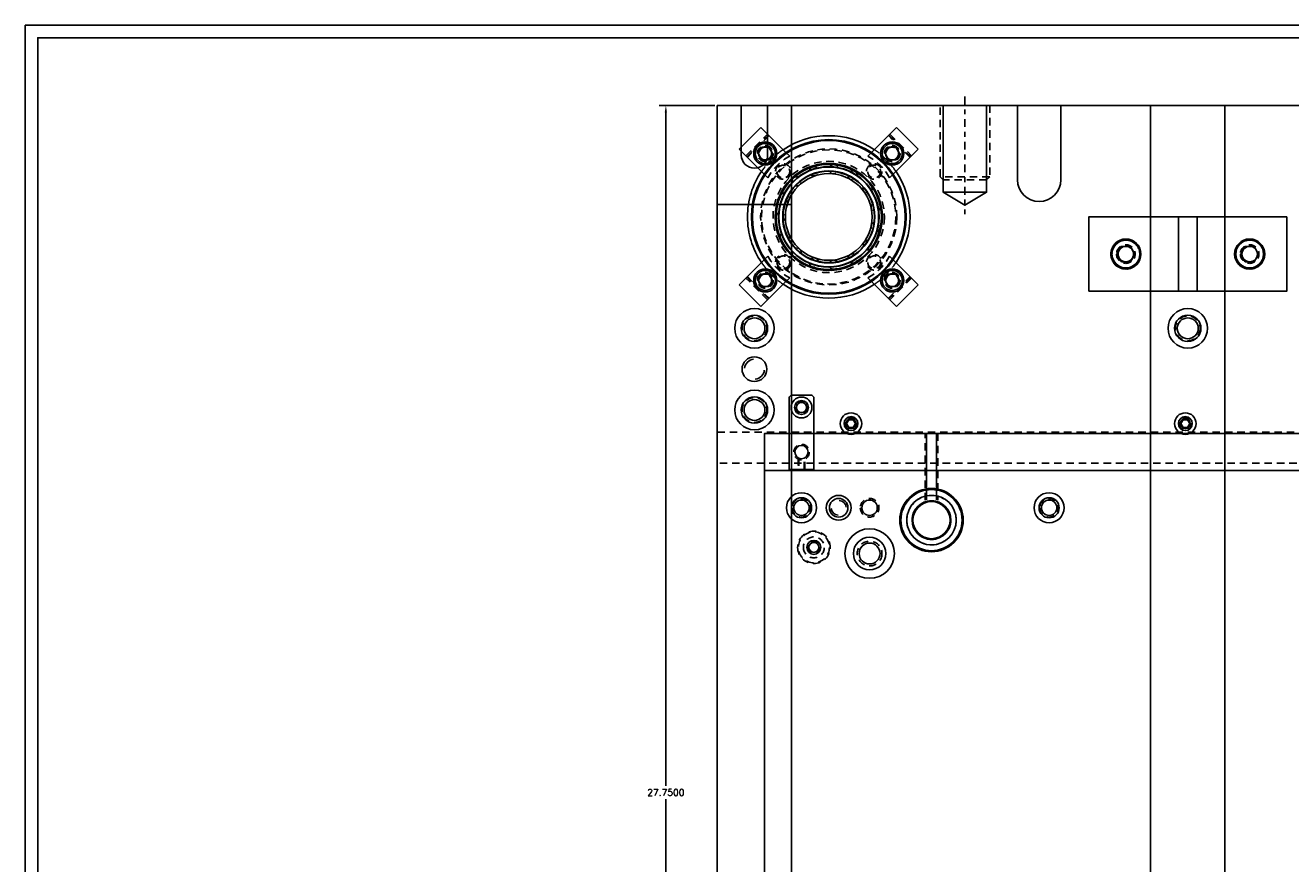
# Model space of a CAD drawing. Header units: inches. Extents: x -59 to 40, y -86 to 20.
# Tile 40 of 75: x -8 to 18, y -33 to -16. Entities that reach past the tile are written whole.
import ezdxf

# ---------------------------------------------------------------- set-up
doc = ezdxf.new("R2010")
doc.units = ezdxf.units.IN
doc.header["$MEASUREMENT"] = 0
doc.linetypes.add('CENTER', pattern=[0.249, 0.156, -0.031, 0.031, -0.031])
doc.linetypes.add('HIDDEN', pattern=[0.225, 0.15, -0.075])
for name, color, linetype in [('DBU-M-S', 7, 'Continuous'), ('DIE-M-H', 4, 'HIDDEN'), ('DIE-M-S', 7, 'Continuous'), ('DIN-M-H', 4, 'HIDDEN'), ('DIN-M-S', 7, 'Continuous'), ('DSS-M-C', 3, 'CENTER'), ('DSS-M-D', 2, 'Continuous'), ('DSS-M-H', 4, 'HIDDEN'), ('DSS-M-S', 7, 'Continuous'), ('DST-M-c', 3, 'CENTER'), ('DST-M-H', 4, 'HIDDEN'), ('DST-M-S', 7, 'Continuous'), ('MFB-M-S', 7, 'Continuous'), ('PAD-M-H', 4, 'HIDDEN'), ('PAD-M-S', 7, 'Continuous'), ('PBU-M-S', 7, 'Continuous'), ('PUN-M-H', 4, 'HIDDEN'), ('PUN-M-S', 7, 'Continuous'), ('ST1-M-H', 4, 'HIDDEN'), ('ST1-M-S', 7, 'Continuous'), ('SVA-M-S', 7, 'Continuous'), ('SVB-M-S', 7, 'Continuous'), ('SVD-M-S', 7, 'Continuous'), ('SVE-M-S', 7, 'Continuous'), ('SVF-M-S', 7, 'Continuous')]:
    doc.layers.add(name, color=color, linetype=linetype)
doc.styles.get("Standard").update_dxf_attribs({"font": 'txt.shx'})
doc.dimstyles.new('STANDARD$0', dxfattribs={"dimtxt": 0.156, "dimasz": 0.18, "dimexe": 0.18, "dimexo": 0.0625, "dimgap": 0.07, "dimtad": 0, "dimtih": 1, "dimtoh": 1, "dimdec": 4, "dimzin": 4, "dimdsep": 46, "dimtxsty": 'Standard', "dimcen": 0.09, "dimclrd": 2, "dimclre": 2, "dimclrt": 2, "dimadec": 4, "dimazin": 0, "dimtfac": 1, "dimtdec": 4, "dimtofl": 0, "dimtmove": 0, "dimatfit": 3, "dimfxl": 0, "dimtolj": 1, "dimtzin": 0, "dimarcsym": 0})

# ---------------------------------------------------------------- blocks, each defined once
blk = doc.blocks.new('dm103667')
at = {"layer": 'DSS-M-S'}
blk.add_lwpolyline([(-0.09, 0.156), (-0.18, 0), (-0.09, -0.156), (0.09, -0.156), (0.18, 0), (0.09, 0.156)], close=True, dxfattribs=at)
for radius in [0.304, 0.281]:
    blk.add_circle((0, 0), radius, dxfattribs=at)
blk = doc.blocks.new('dm103666')
at = {"layer": 'DSS-M-H'}
blk.add_circle((0, 0), 0.188, dxfattribs=at)
at = {"layer": 'DSS-M-S'}
blk.add_circle((0, 0), 0.156, dxfattribs=at)
blk = doc.blocks.new('dm108265')
at = {"layer": 'DST-M-H'}
for radius in [0.156, 0.129]:
    blk.add_circle((0, 0), radius, dxfattribs=at)
blk = doc.blocks.new('dm108272')
at = {"layer": 'DST-M-H'}
for radius in [0.304, 0.281, 0.188]:
    blk.add_circle((0, 0), radius, dxfattribs=at)
at = {"layer": 'DST-M-S'}
blk.add_circle((0, 0), 0.156, dxfattribs=at)
blk = doc.blocks.new('dm100018')
at = {"layer": 'DIE-M-S'}
for radius in [0.304, 0.203]:
    blk.add_circle((0, 0), radius, dxfattribs=at)
blk = doc.blocks.new('dm100019')
at = {"layer": 'DIE-M-S'}
blk.add_circle((0, 0), 0.188, dxfattribs=at)
for start, end in [(95, 175), (275, 355)]:
    blk.add_arc((0, 0), 0.15, start, end, dxfattribs=at)
blk = doc.blocks.new('dm100020')
at = {"layer": 'DIE-M-H'}
blk.add_circle((0, 0), 0.188, dxfattribs=at)
at = {"layer": 'DIE-M-S'}
blk.add_circle((0, 0), 0.156, dxfattribs=at)
blk = doc.blocks.new('dm101579')
at = {"layer": 'DIE-M-S'}
blk.add_circle((0, 0), 0.376, dxfattribs=at)
blk = doc.blocks.new('dm108273')
at = {"layer": 'DSS-M-H'}
blk.add_circle((0, 0), 0.188, dxfattribs=at)
at = {"layer": 'DSS-M-S'}
blk.add_circle((0, 0), 0.156, dxfattribs=at)
blk = doc.blocks.new('dm108274')
at = {"layer": 'DSS-M-S'}
blk.add_circle((0, 0), 0.188, dxfattribs=at)
for start, end in [(95, 175), (275, 355)]:
    blk.add_arc((0, 0), 0.15, start, end, dxfattribs=at)
blk = doc.blocks.new('dm108276')
at = {"layer": 'DBU-M-S'}
blk.add_circle((0, 0), 0.203, dxfattribs=at)
blk = doc.blocks.new('dm108277')
at = {"layer": 'DBU-M-S'}
blk.add_circle((0, 0), 0.188, dxfattribs=at)
for start, end in [(95, 175), (275, 355)]:
    blk.add_arc((0, 0), 0.15, start, end, dxfattribs=at)
blk = doc.blocks.new('dm108333')
at = {"layer": 'DBU-M-S'}
blk.add_circle((0, 0), 0.391, dxfattribs=at)
blk = doc.blocks.new('dm100041')
at = {"layer": 'DST-M-S'}
for radius in [0.304, 0.203]:
    blk.add_circle((0, 0), radius, dxfattribs=at)
blk = doc.blocks.new('dm100042')
at = {"layer": 'DST-M-S'}
blk.add_circle((0, 0), 0.188, dxfattribs=at)
for start, end in [(95, 175), (275, 355)]:
    blk.add_arc((0, 0), 0.15, start, end, dxfattribs=at)
blk = doc.blocks.new('dm100026')
at = {"layer": 'PAD-M-S'}
blk.add_circle((0, 0), 0.188, dxfattribs=at)
for start, end in [(95, 175), (275, 355)]:
    blk.add_arc((0, 0), 0.15, start, end, dxfattribs=at)
blk = doc.blocks.new('dm101690')
at = {"layer": 'ST1-M-S'}
blk.add_circle((0, 0), 0.25, dxfattribs=at)
blk = doc.blocks.new('dm108299')
at = {"layer": 'PAD-M-H'}
blk.add_circle((0, 0), 0.188, dxfattribs=at)
at = {"layer": 'PAD-M-S'}
blk.add_circle((0, 0), 0.156, dxfattribs=at)
blk = doc.blocks.new('dm108300')
at = {"layer": 'PBU-M-S'}
blk.add_circle((0, 0), 0.203, dxfattribs=at)
blk = doc.blocks.new('dm108301')
at = {"layer": 'PBU-M-S'}
blk.add_circle((0, 0), 0.188, dxfattribs=at)
for start, end in [(95, 175), (275, 355)]:
    blk.add_arc((0, 0), 0.15, start, end, dxfattribs=at)
blk = doc.blocks.new('dm108302')
at = {"layer": 'ST1-M-S'}
blk.add_circle((0, 0), 0.375, dxfattribs=at)
blk = doc.blocks.new('dm101583')
at = {"layer": 'PAD-M-S'}
for radius in [0.64, 0.5]:
    blk.add_circle((0, 0), radius, dxfattribs=at)
blk = doc.blocks.new('dm101582')
at = {"layer": 'ST1-M-S'}
blk.add_circle((0, 0), 0.375, dxfattribs=at)
blk = doc.blocks.new('dm101584')
at = {"layer": 'PUN-M-H'}
blk.add_circle((0, 0), 0.5, dxfattribs=at)
at = {"layer": 'PUN-M-S'}
blk.add_circle((0, 0), 0.617, dxfattribs=at)
blk = doc.blocks.new('dm101585')
at = {"layer": 'PUN-M-S'}
blk.add_circle((0, 0), 0.376, dxfattribs=at)
blk = doc.blocks.new('dm101693')
at = {"layer": 'DST-M-S'}
blk.add_circle((0, 0), 0.391, dxfattribs=at)
blk = doc.blocks.new('dm101586')
at = {"layer": 'ST1-M-H'}
blk.add_circle((0, 0), 0.25, dxfattribs=at)
at = {"layer": 'ST1-M-S'}
blk.add_circle((0, 0), 0.211, dxfattribs=at)
blk = doc.blocks.new('dm101587')
at = {"layer": 'PAD-M-S'}
blk.add_circle((0, 0), 0.328, dxfattribs=at)
blk = doc.blocks.new('dm101588')
at = {"layer": 'DST-M-S'}
for radius in [0.5, 0.328]:
    blk.add_circle((0, 0), radius, dxfattribs=at)
blk = doc.blocks.new('dm100110')
at = {"layer": 'PUN-M-H'}
blk.add_circle((0, 0), 0.211, dxfattribs=at)
at = {"layer": 'PUN-M-S'}
blk.add_circle((0, 0), 0.141, dxfattribs=at)
blk = doc.blocks.new('dm100108')
at = {"layer": 'ST1-M-H'}
blk.add_circle((0, 0), 0.328, dxfattribs=at)
blk = doc.blocks.new('dm100109')
at = {"layer": 'ST1-M-H'}
blk.add_circle((0, 0), 0.125, dxfattribs=at)
at = {"layer": 'ST1-M-S'}
blk.add_circle((0, 0), 0.101, dxfattribs=at)
blk = doc.blocks.new('dm108470')
at = {"layer": 'PBU-M-S'}
blk.add_circle((0, 0), 0.328, dxfattribs=at)
blk = doc.blocks.new('dm108429')
at = {"layer": 'DSS-M-H'}
blk.add_circle((0, 0), 0.125, dxfattribs=at)
at = {"layer": 'DSS-M-S'}
blk.add_circle((0, 0), 0.101, dxfattribs=at)
blk = doc.blocks.new('dm108432')
at = {"layer": 'MFB-M-S'}
blk.add_lwpolyline([(-0.045, 0.078), (-0.09, 0), (-0.045, -0.078), (0.045, -0.078), (0.09, 0), (0.045, 0.078)], close=True, dxfattribs=at)
blk.add_circle((0, 0), 0.218, dxfattribs=at)
blk = doc.blocks.new('dm108434')
at = {"layer": 'DIN-M-H'}
blk.add_circle((0, 0), 0.157, dxfattribs=at)
at = {"layer": 'DIN-M-S'}
blk.add_circle((0, 0), 0.134, dxfattribs=at)
blk = doc.blocks.new('dm108435')
at = {"layer": 'DSS-M-H'}
blk.add_circle((0, 0), 0.125, dxfattribs=at)
at = {"layer": 'DSS-M-S'}
blk.add_circle((0, 0), 0.101, dxfattribs=at)
blk = doc.blocks.new('dm108436')
at = {"layer": 'DIN-M-S'}
for radius in [0.211, 0.141]:
    blk.add_circle((0, 0), radius, dxfattribs=at)
blk = doc.blocks.new('dm108305')
at = {"layer": 'DSS-M-H'}
blk.add_circle((0, 0), 0.25, dxfattribs=at)
at = {"layer": 'DSS-M-S'}
blk.add_circle((0, 0), 0.211, dxfattribs=at)
blk = doc.blocks.new('dm107956')
at = {"layer": 'DSS-M-S'}
blk.add_circle((0, 0), 0.25, dxfattribs=at)
for start, end in [(95, 175), (275, 355)]:
    blk.add_arc((0, 0), 0.2, start, end, dxfattribs=at)
blk = doc.blocks.new('dm107955')
at = {"layer": 'DSS-M-H'}
blk.add_circle((0, 0), 0.25, dxfattribs=at)
at = {"layer": 'DSS-M-S'}
blk.add_circle((0, 0), 0.211, dxfattribs=at)
blk = doc.blocks.new('dm108289')
at = {"layer": 'DSS-M-S'}
for radius in [0.399, 0.266]:
    blk.add_circle((0, 0), radius, dxfattribs=at)
blk = doc.blocks.new('dm108486')
at = {"layer": 'DSS-M-S'}
blk.add_circle((0, 0), 0.25, dxfattribs=at)
for start, end in [(95, 175), (275, 355)]:
    blk.add_arc((0, 0), 0.2, start, end, dxfattribs=at)
blk = doc.blocks.new('*D307')
at = {"layer": 'DEFPOINTS', "color": 0, "transparency": 16777216}
for p in [(6.242, -17.899), (5.203, -45.649), (6.242, -45.649)]:
    blk.add_point(p, dxfattribs=at)
at = {"layer": 'DSS-M-D', "color": 0, "lineweight": -2, "transparency": 16777216}
for p, q in [((6.195, -17.899), (5.068, -17.899)), ((5.203, -18.034), (5.203, -31.639)), ((5.203, -45.514), (5.203, -31.909)), ((6.195, -45.649), (5.068, -45.649))]:
    blk.add_line(p, q, dxfattribs=at)
at = {"layer": 'DSS-M-D', "color": 0, "transparency": 16777216}
for points in [[(5.18, -18.034), (5.225, -18.034), (5.203, -17.899)], [(5.18, -45.514), (5.225, -45.514), (5.203, -45.649)]]:
    blk.add_solid(points, dxfattribs=at)
at = {"layer": 'DSS-M-D', "color": 0, "transparency": 16777216, "insert": (5.203, -31.774), "char_height": 0.135, "attachment_point": 5}
blk.add_mtext('\\A1;27.7500', dxfattribs=at)

msp = doc.modelspace()

# ---------------------------------------------------------------- linework, layer by layer
at = {"layer": 'DBU-M-S'}
msp.add_lwpolyline([(7.19194, -38.27356), (24.1919, -38.27356), (24.1919, -25.27356), (7.19194, -25.27356)], close=True, dxfattribs=at)
at = {"layer": 'DIE-M-S'}
msp.add_lwpolyline([(7.19194, -38.27356), (24.1919, -38.27356), (24.1919, -25.27356), (7.19194, -25.27356)], close=True, dxfattribs=at)
at = {"layer": 'DIN-M-H'}
for p, q in [((7.87294, -25.01865), (7.87294, -25.24856)), ((7.88694, -25.02591), (7.88694, -25.24856)), ((7.99694, -25.24856), (7.99694, -25.02594)), ((8.01094, -25.24856), (8.01094, -25.01865))]:
    msp.add_line(p, q, dxfattribs=at)
at = {"layer": 'DIN-M-S'}
msp.add_lwpolyline([(8.19194, -23.78856), (8.15194, -23.74856), (7.73194, -23.74856), (7.69194, -23.78856), (7.69194, -25.24856), (8.19194, -25.24856)], close=True, dxfattribs=at)
at = {"layer": 'DSS-M-C'}
msp.add_line((11.2419, -17.71856), (11.2419, -20.09106), dxfattribs=at)
at = {"layer": 'DSS-M-H'}
for p, q in [((6.81854, -18.9136), (7.25694, -18.47519)), ((6.83692, -18.93198), (7.27533, -18.49357)), ((7.2877, -18.50595), (6.84929, -18.94435)), ((10.13451, -18.94435), (9.69611, -18.50595)), ((9.70848, -18.49357), (10.14689, -18.93198)), ((9.72687, -18.47519), (10.16527, -18.9136)), ((7.62822, -18.84646), (7.70292, -18.92117)), ((9.28089, -18.92117), (9.35559, -18.84646)), ((7.26451, -19.35957), (7.18981, -19.28487)), ((9.794, -19.28487), (9.71929, -19.35957)), ((11.7419, -19.33606), (10.7419, -19.33606)), ((7.18981, -21.01225), (7.26451, -20.93754)), ((9.71929, -20.93754), (9.794, -21.01225)), ((7.25694, -21.82193), (6.81854, -21.38352)), ((7.27533, -21.80354), (6.83692, -21.36513)), ((6.84929, -21.35276), (7.2877, -21.79117)), ((7.70292, -21.37595), (7.62822, -21.45065)), ((9.35559, -21.45065), (9.28089, -21.37595)), ((9.69611, -21.79117), (10.13451, -21.35276)), ((10.14689, -21.36513), (9.70848, -21.80354)), ((10.16527, -21.38352), (9.72687, -21.82193)), ((6.2419, -24.49856), (25.2419, -24.49856)), ((23.6919, -25.12356), (6.2419, -25.12356))]:
    msp.add_line(p, q, dxfattribs=at)
msp.add_lwpolyline([(11.7419, -17.89856), (11.7419, -19.33606), (11.6794, -19.39856), (10.8044, -19.39856), (10.7419, -19.33606), (10.7419, -17.89856)], dxfattribs=at)
for centre, radius in [((7.21027, -18.86693), 0.1595), ((7.21027, -18.86693), 0.15625), ((7.21027, -18.86693), 0.13297), ((7.21027, -18.86693), 0.1327), ((7.21027, -18.86693), 0.13218), ((7.21027, -18.86693), 0.1285), ((8.4919, -20.14856), 1.375), ((8.4919, -20.14856), 1.355), ((9.77353, -18.86693), 0.1595), ((9.77353, -18.86693), 0.15625), ((9.77353, -18.86693), 0.13297), ((9.77353, -18.86693), 0.1327), ((9.77353, -18.86693), 0.13218), ((9.77353, -18.86693), 0.1285), ((7.21027, -21.43019), 0.1595), ((7.21027, -21.43019), 0.15625), ((7.21027, -21.43019), 0.13297), ((7.21027, -21.43019), 0.1327), ((7.21027, -21.43019), 0.13218), ((7.21027, -21.43019), 0.1285), ((9.77353, -21.43019), 0.1595), ((9.77353, -21.43019), 0.15625), ((9.77353, -21.43019), 0.13297), ((9.77353, -21.43019), 0.1327), ((9.77353, -21.43019), 0.13218), ((9.77353, -21.43019), 0.1285), ((10.56694, -26.27356), 0.3905)]:
    msp.add_circle(centre, radius, dxfattribs=at)
for centre, start, end in [((8.17901, -19.83566), 117.501613, 152.498387), ((8.8048, -19.83566), 27.501613, 62.498387), ((8.17901, -20.46145), 207.501613, 242.498387), ((8.8048, -20.46145), 297.501613, 332.498387)]:
    msp.add_arc(centre, 1.031, start, end, dxfattribs=at)
at = {"layer": 'DSS-M-S'}
for p, q in [((6.68489, -18.77995), (7.1233, -18.34155)), ((7.1233, -18.34155), (7.25694, -18.47519)), ((9.72687, -18.47519), (9.86051, -18.34155)), ((9.86051, -18.34155), (10.29891, -18.77995)), ((7.25694, -18.47519), (7.62822, -18.84646)), ((9.35559, -18.84646), (9.72687, -18.47519)), ((6.81854, -18.9136), (6.68489, -18.77995)), ((7.06593, -18.86693), (7.1381, -18.74193)), ((7.1381, -18.99193), (7.06593, -18.86693)), ((7.1381, -18.74193), (7.28244, -18.74193)), ((7.28244, -18.74193), (7.35461, -18.86693)), ((9.6292, -18.86693), (9.70137, -18.74193)), ((9.70137, -18.74193), (9.8457, -18.74193)), ((9.8457, -18.74193), (9.91787, -18.86693)), ((9.91787, -18.86693), (9.8457, -18.99193)), ((10.29891, -18.77995), (10.16527, -18.9136)), ((7.18981, -19.28487), (6.81854, -18.9136)), ((10.16527, -18.9136), (9.794, -19.28487)), ((11.6794, -19.64856), (10.8044, -19.64856)), ((6.2419, -19.89856), (7.7419, -19.89856)), ((15.5544, -21.64856), (15.5544, -20.14856)), ((15.9294, -21.64856), (15.9294, -20.14856)), ((6.81854, -21.38352), (7.18981, -21.01225)), ((9.794, -21.01225), (10.16527, -21.38352)), ((6.68489, -21.51716), (6.81854, -21.38352)), ((7.06593, -21.43019), (7.1381, -21.30519)), ((7.1381, -21.55519), (7.06593, -21.43019)), ((7.62822, -21.45065), (7.25694, -21.82193)), ((7.35461, -21.43019), (7.28244, -21.55519)), ((9.72687, -21.82193), (9.35559, -21.45065)), ((9.70137, -21.55519), (9.6292, -21.43019)), ((9.8457, -21.30519), (9.91787, -21.43019)), ((9.91787, -21.43019), (9.8457, -21.55519)), ((10.16527, -21.38352), (10.29891, -21.51716)), ((7.1233, -21.95557), (6.68489, -21.51716)), ((7.28244, -21.55519), (7.1381, -21.55519)), ((9.8457, -21.55519), (9.70137, -21.55519)), ((10.29891, -21.51716), (9.86051, -21.95557)), ((7.25694, -21.82193), (7.1233, -21.95557)), ((9.86051, -21.95557), (9.72687, -21.82193))]:
    msp.add_line(p, q, dxfattribs=at)
at = {"layer": 'DSS-M-S', "linetype": 'Continuous', "lineweight": 25}
for p, q in [((7.35461, -18.86693), (7.28244, -18.99193)), ((9.70137, -18.99193), (9.6292, -18.86693)), ((7.28244, -18.99193), (7.1381, -18.99193)), ((9.8457, -18.99193), (9.70137, -18.99193)), ((7.1381, -21.30519), (7.28244, -21.30519)), ((7.28244, -21.30519), (7.35461, -21.43019)), ((9.6292, -21.43019), (9.70137, -21.30519)), ((9.70137, -21.30519), (9.8457, -21.30519))]:
    msp.add_line(p, q, dxfattribs=at)
at = {"layer": 'DSS-M-S', "color": 7}
for points in [[(-7.73176, -16.27682), (39.76824, -16.27682), (39.76824, -50.15183), (-7.73176, -50.15183)], [(-7.48176, -49.90183), (-7.48176, -16.52682), (39.51824, -16.52682), (39.51824, -49.90183)]]:
    msp.add_lwpolyline(points, close=True, dxfattribs=at)
at = {"layer": 'DSS-M-S'}
for points in [[(6.2419, -17.89856), (25.2419, -17.89856), (25.2419, -45.64856), (6.2419, -45.64856)], [(14.9919, -45.64856), (16.4919, -45.64856), (16.4919, -17.89856), (14.9919, -17.89856)], [(13.7419, -21.64856), (17.7419, -21.64856), (17.7419, -20.14856), (13.7419, -20.14856)]]:
    msp.add_lwpolyline(points, close=True, dxfattribs=at)
msp.add_lwpolyline([(6.2419, -45.64856), (6.2419, -17.89856), (6.7264, -17.89856), (6.7264, -18.89856, 1), (7.2574, -18.89856), (7.2574, -17.89856), (7.7419, -17.89856), (7.7419, -45.64856), (7.2574, -45.64856), (7.2574, -44.64856, 1), (6.7264, -44.64856), (6.7264, -45.64856), (6.2419, -45.64856)], format="xyb", dxfattribs=at)
msp.add_lwpolyline([(11.6794, -17.89856), (11.6794, -19.64856), (11.2419, -19.91106), (10.8044, -19.64856), (10.8044, -17.89856)], dxfattribs=at)
for centre, radius in [((8.4919, -20.14856), 1.5625), ((8.4919, -20.14856), 1.5425), ((7.21027, -18.86693), 0.23438), ((9.77353, -18.86693), 0.23438), ((7.21027, -18.86693), 0.20312), ((9.77353, -18.86693), 0.20313), ((8.4919, -20.14856), 1.0825), ((8.4919, -20.14856), 1.0825), ((8.4919, -20.14856), 1.0625), ((7.21027, -21.43019), 0.23438), ((9.77353, -21.43019), 0.23438), ((7.21027, -21.43019), 0.20313), ((9.77353, -21.43019), 0.20312)]:
    msp.add_circle(centre, radius, dxfattribs=at)
at = {"layer": 'DSS-M-S', "linetype": 'Continuous', "lineweight": 25}
for start, end in [(55.885776, 124.114224), (145.885776, 180), (180, 214.114224), (235.885776, 304.114224)]:
    msp.add_arc((8.4919, -20.14856), 1.6415, start, end, dxfattribs=at)
at = {"layer": 'DSS-M-S', "linetype": 'HIDDEN', "lineweight": 18}
for start, end in [(124.114224, 145.885776), (34.114224, 55.885776), (214.114224, 235.885776), (304.114224, 325.885776)]:
    msp.add_arc((8.4919, -20.14856), 1.6415, start, end, dxfattribs=at)
at = {"layer": 'DSS-M-S'}
msp.add_arc((8.4919, -20.14856), 1.6415, 325.885776, 34.114224, dxfattribs=at)
at = {"layer": 'DST-M-c'}
msp.add_line((11.2419, -17.71856), (11.2419, -20.09106), dxfattribs=at)
at = {"layer": 'DST-M-H'}
for p, q in [((11.7419, -19.33606), (10.7419, -19.33606)), ((7.60098, -19.66097), (7.60691, -19.66078))]:
    msp.add_line(p, q, dxfattribs=at)
msp.add_lwpolyline([(11.7419, -17.89856), (11.7419, -19.33606), (11.6794, -19.39856), (10.8044, -19.39856), (10.7419, -19.33606), (10.7419, -17.89856)], dxfattribs=at)
msp.add_lwpolyline([(13.7419, -21.64856), (17.7419, -21.64856), (17.7419, -20.14856), (13.7419, -20.14856)], close=True, dxfattribs=at)
for radius in [1.125, 1.0825]:
    msp.add_circle((8.4919, -20.14856), radius, dxfattribs=at)
for centre, start, end in [((8.19254, -19.22722), 90, 170.017683), ((8.19254, -19.22722), 45.611736, 90), ((8.59317, -19.18511), 90, 146.026388), ((8.59317, -19.18511), 21.621079, 90), ((7.84368, -19.42864), 90, 194.006706), ((7.84368, -19.42864), 254.728405, 9.554737), ((7.84368, -19.42864), 69.605573, 90), ((8.19254, -19.22722), 230.731753, 345.548272), ((8.59317, -19.18511), 206.735465, 321.542401), ((8.97628, -19.3096), 182.739883, 297.537451), ((8.97628, -19.3096), 90, 122.033164), ((8.97628, -19.3096), 357.634601, 90), ((7.60691, -19.75453), 93.626747, 217.993115), ((9.27564, -19.57914), 158.745351, 273.533748), ((9.27564, -19.57914), 333.646847, 90), ((7.60691, -19.75453), 278.725077, 33.561465), ((9.43948, -19.94714), 134.752212, 249.531617), ((9.43948, -19.94714), 309.65575, 74.064074), ((7.52315, -20.14856), 117.636136, 241.976568), ((7.52315, -20.14856), 302.721426, 57.568124), ((9.43948, -20.34997), 110.760809, 225.53138), ((9.43948, -20.34997), 285.659513, 50.07046), ((7.60691, -20.54258), 141.642755, 265.956723), ((7.60691, -20.54258), 326.717111, 81.574383), ((9.27564, -20.71797), 90, 201.533358), ((9.27564, -20.71797), 261.659827, 26.078691), ((7.84368, -20.86848), 165.64876, 290.136846), ((7.84368, -20.86848), 90, 104.931042), ((7.84368, -20.86848), 350.711788, 90), ((8.97628, -20.98752), 90, 177.537869), ((8.97628, -20.98752), 62.686363, 90), ((8.19254, -21.06989), 189.653809, 314.117846), ((8.19254, -21.06989), 90, 129.555757), ((8.19254, -21.06989), 14.705117, 90), ((8.59317, -21.112), 90, 153.545231), ((8.59317, -21.112), 213.657562, 338.102045), ((8.59317, -21.112), 38.696755, 90), ((8.97628, -20.98752), 237.65968, 2.089106)]:
    msp.add_arc(centre, 0.09375, start, end, dxfattribs=at)
at = {"layer": 'DST-M-H', "linetype": 'Continuous', "lineweight": 25}
msp.add_arc((9.27564, -19.57914), 0.09375, 90, 98.049339, dxfattribs=at)
at = {"layer": 'DST-M-S'}
msp.add_line((11.6794, -19.64856), (10.8044, -19.64856), dxfattribs=at)
at = {"layer": 'DST-M-S', "color": 7}
for points in [[(-7.73176, -16.27682), (39.76824, -16.27682), (39.76824, -50.15183), (-7.73176, -50.15183)], [(-7.48176, -49.90183), (-7.48176, -16.52682), (39.51824, -16.52682), (39.51824, -49.90183)]]:
    msp.add_lwpolyline(points, close=True, dxfattribs=at)
at = {"layer": 'DST-M-S'}
msp.add_lwpolyline([(12.3044, -17.89856), (12.3044, -19.39856, 1), (13.1794, -19.39856), (13.1794, -17.89856), (18.3044, -17.89856), (18.3044, -19.39856, 1), (19.1794, -19.39856), (19.1794, -17.89856), (25.2419, -17.89856), (25.2419, -45.64856), (19.1794, -45.64856), (19.1794, -44.14856, 1), (18.3044, -44.14856), (18.3044, -45.64856), (13.1794, -45.64856), (13.1794, -44.14856, 1), (12.3044, -44.14856), (12.3044, -45.64856), (6.2419, -45.64856), (6.2419, -17.89856)], format="xyb", close=True, dxfattribs=at)
msp.add_lwpolyline([(11.6794, -17.89856), (11.6794, -19.64856), (11.2419, -19.91106), (10.8044, -19.64856), (10.8044, -17.89856)], dxfattribs=at)
for radius in [1.0625, 1.01562, 1.00775, 1.00775, 0.92975, 0.92975, 0.92187, 0.875]:
    msp.add_circle((8.4919, -20.14856), radius, dxfattribs=at)
at = {"layer": 'MFB-M-S'}
for centre in [(8.94191, -24.32356), (15.69191, -24.32356)]:
    msp.add_circle(centre, 0.1405, dxfattribs=at)
at = {"layer": 'PAD-M-S'}
msp.add_lwpolyline([(7.19194, -38.27356), (24.1919, -38.27356), (24.1919, -25.27356), (7.19194, -25.27356)], close=True, dxfattribs=at)
at = {"layer": 'PBU-M-S'}
msp.add_lwpolyline([(7.19194, -38.27356), (24.1919, -38.27356), (24.1919, -25.27356), (7.19194, -25.27356)], close=True, dxfattribs=at)
at = {"layer": 'PUN-M-H'}
msp.add_circle((8.19192, -26.82356), 0.3125, dxfattribs=at)
at = {"layer": 'ST1-M-H'}
for p, q in [((10.44194, -25.87), (10.44194, -24.52356)), ((10.69194, -24.52356), (10.69194, -25.87))]:
    msp.add_line(p, q, dxfattribs=at)
at = {"layer": 'ST1-M-S'}
for p, q in [((10.46644, -25.86228), (10.46644, -24.52356)), ((10.66744, -24.52356), (10.66744, -25.86228))]:
    msp.add_line(p, q, dxfattribs=at)
msp.add_lwpolyline([(7.19194, -39.02356), (24.1919, -39.02356), (24.1919, -24.52356), (7.19194, -24.52356)], close=True, dxfattribs=at)
at = {"layer": 'SVA-M-S', "color": 7}
for points in [[(-7.73176, -16.27682), (39.76824, -16.27682), (39.76824, -50.15183), (-7.73176, -50.15183)], [(-7.48176, -49.90183), (-7.48176, -16.52682), (39.51824, -16.52682), (39.51824, -49.90183)]]:
    msp.add_lwpolyline(points, close=True, dxfattribs=at)
at = {"layer": 'SVB-M-S', "color": 7}
for points in [[(-7.73176, -16.27682), (39.76824, -16.27682), (39.76824, -50.15183), (-7.73176, -50.15183)], [(-7.48176, -49.90183), (-7.48176, -16.52682), (39.51824, -16.52682), (39.51824, -49.90183)]]:
    msp.add_lwpolyline(points, close=True, dxfattribs=at)
at = {"layer": 'SVD-M-S', "color": 7}
for points in [[(-7.73176, -16.27682), (39.76824, -16.27682), (39.76824, -50.15183), (-7.73176, -50.15183)], [(-7.48176, -49.90183), (-7.48176, -16.52682), (39.51824, -16.52682), (39.51824, -49.90183)]]:
    msp.add_lwpolyline(points, close=True, dxfattribs=at)
at = {"layer": 'SVE-M-S', "color": 7}
for points in [[(-7.73176, -16.27682), (39.76824, -16.27682), (39.76824, -50.15183), (-7.73176, -50.15183)], [(-7.48176, -49.90183), (-7.48176, -16.52682), (39.51824, -16.52682), (39.51824, -49.90183)]]:
    msp.add_lwpolyline(points, close=True, dxfattribs=at)
at = {"layer": 'SVF-M-S', "color": 7}
for points in [[(-7.73176, -16.27682), (39.76824, -16.27682), (39.76824, -50.15183), (-7.73176, -50.15183)], [(-7.48176, -49.90183), (-7.48176, -16.52682), (39.51824, -16.52682), (39.51824, -49.90183)]]:
    msp.add_lwpolyline(points, close=True, dxfattribs=at)

# ---------------------------------------------------------------- block references
for name, p in [('dm108265', (7.57487, -19.23152)), ('dm108265', (9.40894, -19.23152)), ('dm108265', (7.57487, -21.06559)), ('dm108265', (9.40894, -21.06559)), ('dm108289', (6.9919, -22.39856)), ('dm107955', (6.9919, -22.39856)), ('dm108289', (15.7419, -22.39856)), ('dm108305', (15.7419, -22.39856)), ('dm107956', (6.9919, -23.22356)), ('dm108486', (6.9919, -23.22356)), ('dm108289', (6.9919, -24.04856)), ('dm107955', (6.9919, -24.04856)), ('dm101690', (8.69194, -26.02356))]:
    msp.add_blockref(name, p)
at = {"xscale": -1, "rotation": 180}
for name, p in [('dm103667', (14.4919, -20.89856)), ('dm103667', (16.9919, -20.89856)), ('dm103666', (14.4919, -20.89856)), ('dm103666', (16.9919, -20.89856)), ('dm108432', (8.94191, -24.32356)), ('dm108429', (8.94191, -24.32356)), ('dm108432', (15.69191, -24.32356)), ('dm108429', (15.69191, -24.32356))]:
    msp.add_blockref(name, p, dxfattribs=at)
at = {"xscale": -1}
for name, p in [('dm108272', (14.4919, -20.89856)), ('dm108272', (16.9919, -20.89856)), ('dm100018', (7.94194, -26.02356)), ('dm101584', (10.56694, -26.27356)), ('dm100018', (12.94194, -26.02356)), ('dm108276', (7.94194, -26.02356)), ('dm108300', (7.94194, -26.02356)), ('dm108273', (7.94194, -26.02356)), ('dm108299', (7.94194, -26.02356)), ('dm100019', (8.69194, -26.02356)), ('dm108274', (8.69194, -26.02356)), ('dm108277', (8.69194, -26.02356)), ('dm108301', (8.69194, -26.02356)), ('dm100020', (9.31694, -26.02356)), ('dm108333', (10.56694, -26.27356)), ('dm101693', (10.56694, -26.27356)), ('dm101579', (10.56694, -26.27356)), ('dm101585', (10.56694, -26.27356)), ('dm108302', (10.56694, -26.27356)), ('dm101582', (10.56694, -26.27356)), ('dm108276', (12.94194, -26.02356)), ('dm108300', (12.94194, -26.02356)), ('dm108273', (12.94194, -26.02356)), ('dm108299', (12.94194, -26.02356)), ('dm100108', (8.19192, -26.82356)), ('dm100110', (8.19192, -26.82356)), ('dm100109', (8.19192, -26.82356)), ('dm108470', (9.31694, -26.94856))]:
    msp.add_blockref(name, p, dxfattribs=at)
for name, p, rotation in [('dm108436', (7.94194, -23.99856), 180), ('dm108435', (7.94194, -23.99856), 180), ('dm108434', (7.94194, -24.89856), 180), ('dm100041', (7.94194, -26.02356), 180), ('dm101583', (10.56694, -26.27356), 270), ('dm100041', (12.94194, -26.02356), 180), ('dm100042', (8.69194, -26.02356), 90.00000000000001), ('dm100026', (8.69194, -26.02356), 90.00000000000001), ('dm101588', (9.31694, -26.94856), 180), ('dm101587', (9.31694, -26.94856), 180), ('dm101586', (9.31694, -26.94856), 180)]:
    msp.add_blockref(name, p, dxfattribs=dict(rotation=rotation))

# ---------------------------------------------------------------- dimensions: what is measured, and where the dimension line sits
at = {"layer": 'DSS-M-D'}
dim = msp.add_linear_dim(base=(5.20279, -45.64856), p1=(6.2419, -17.89856), p2=(6.2419, -45.64856), angle=90, dimstyle='STANDARD$0', override={"dimscale": 0.75, "dimtxt": 0.18, "dimgap": 0.09, "dimzin": 0, "dimclrd": 0, "dimclre": 0, "dimclrt": 0, "dimadec": 0}, dxfattribs=at)
dim.commit()
dim.dimension.update_dxf_attribs({"geometry": '*D307', "text_midpoint": (5.20279, -31.77356)})

doc.saveas('drawing.dxf')
